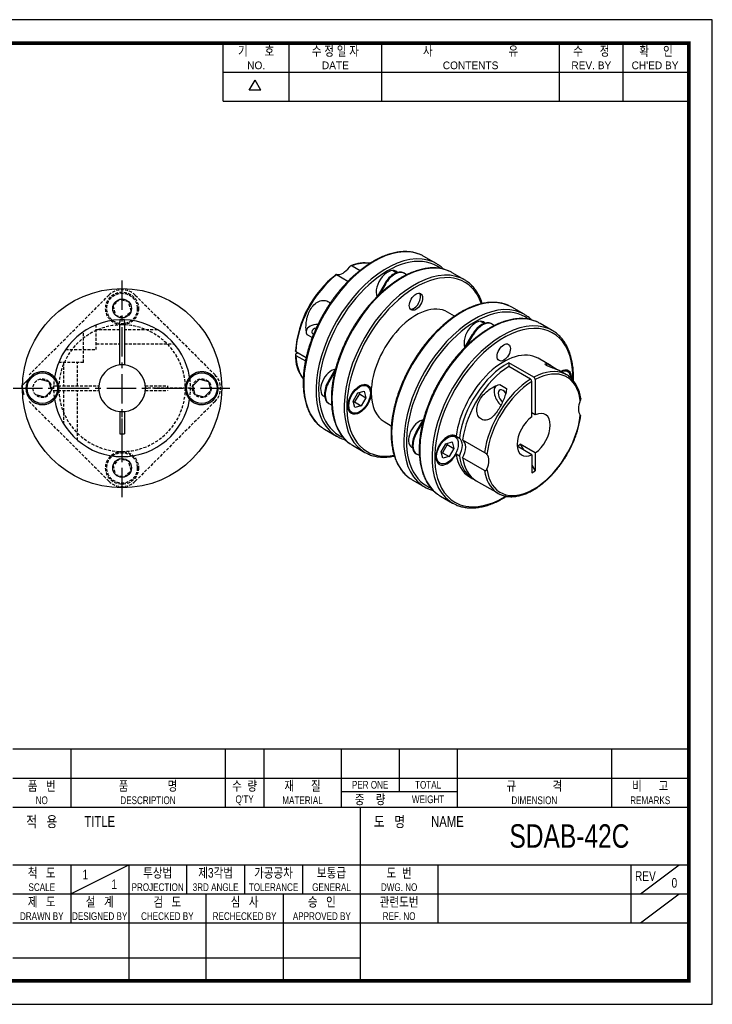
# Model space of a CAD drawing. Header units: millimetres. Extents: x 0 to 297, y 0 to 210.
# Tile 2 of 2: x 149 to 297, y 0 to 210. Entities that reach past the tile are written whole.
import ezdxf
from ezdxf.enums import TextEntityAlignment as Align

# ---------------------------------------------------------------- set-up
doc = ezdxf.new("R2010")
doc.units = ezdxf.units.MM
doc.header["$LTSCALE"] = 5
for name, pattern in [('CENTER', [2, 1.25, -0.25, 0.25, -0.25]), ('DASHED', [0.75, 0.5, -0.25]), ('HIDDEN2', [0.1875, 0.125, -0.0625])]:
    doc.linetypes.add(name, pattern=pattern)
doc.layers.get('0').update_dxf_attribs({"linetype": 'CONTINUOUS'})
for name, color, linetype in [('BM', 2, 'CONTINUOUS'), ('CT', 1, 'CENTER'), ('D', 7, 'CONTINUOUS'), ('HD', 4, 'DASHED')]:
    doc.layers.add(name, color=color, linetype=linetype)
doc.styles.get("Standard").update_dxf_attribs({"font": 'Gulim.ttf', "width": 0.8, "height": 3})

msp = doc.modelspace()

# ---------------------------------------------------------------- linework, layer by layer
for p, q in [((192.71392, 192.64074), (192.71392, 205)), ((206.72109, 192.64074), (206.72109, 205)), ((226.49591, 192.64074), (226.49591, 205)), ((264.39765, 192.64074), (264.39765, 205)), ((277.99284, 192.64074), (277.99284, 205)), ((192.71392, 198.82037), (291.58802, 198.82037)), ((198.25647, 194.97648), (199.49239, 197.11716)), ((200.72832, 194.97648), (199.49239, 197.11716)), ((200.72832, 194.97648), (198.25647, 194.97648)), ((192.71392, 192.64074), (291.58802, 192.64074)), ((292, 54.43705), (147.8086, 54.43705)), ((160.16787, 54.43705), (160.16787, 42.07779)), ((193.1259, 54.43705), (193.1259, 42.07779)), ((201.36541, 54.43705), (201.36541, 42.07779)), ((217.84443, 54.43705), (217.84443, 42.07779)), ((230.20369, 54.43705), (230.20369, 45.37359)), ((242.56295, 54.43705), (242.56295, 42.07779)), ((275.52098, 54.43705), (275.52098, 42.07779)), ((147.8086, 48.25742), (292, 48.25742)), ((217.84443, 45.37359), (242.56295, 45.37359)), ((147.8086, 42.07779), (292, 42.07779)), ((221.96418, 5), (221.96418, 42.07779)), ((147.8086, 29.71852), (292, 29.71852)), ((160.16787, 23.53889), (172.52713, 29.71852)), ((160.16787, 29.71852), (160.16787, 17.35926)), ((172.52713, 29.71852), (172.52713, 5)), ((184.88639, 29.71852), (184.88639, 23.53889)), ((197.24565, 29.71852), (197.24565, 23.53889)), ((209.60492, 29.71852), (209.60492, 23.53889)), ((238.4432, 29.71852), (238.4432, 17.35926)), ((279.64074, 29.71852), (279.64074, 17.35926)), ((281.70061, 23.53889), (289.94012, 29.71852)), ((147.8086, 23.53889), (221.96418, 23.53889)), ((189.00615, 23.53889), (189.00615, 5)), ((205.48516, 23.53889), (205.48516, 5)), ((221.96418, 23.53889), (292, 23.53889)), ((281.70061, 17.35926), (289.94012, 23.53889)), ((147.8086, 17.35926), (292, 17.35926)), ((147.8086, 9.87984), (221.96418, 9.87984))]:
    msp.add_line(p, q)
msp.add_lwpolyline([(297, 210), (0, 210), (0, 0), (297, 0)], close=True)
msp.add_lwpolyline([(292, 205, 0.8, 0.8, 0), (5, 205, 0.8, 0.8, 0), (5, 5, 0.8, 0.8, 0), (292, 5, 0.8, 0.8, 0)], format="xyseb", close=True)
at = {"layer": 'BM', "linetype": 'Continuous'}
for p, q in [((220.18383, 157.50203), (221.86331, 156.53238)), ((238.12516, 157.99465), (235.50886, 159.50517)), ((219.27557, 154.18374), (216.85597, 155.58069)), ((229.58558, 156.02081), (228.75848, 156.49834)), ((231.1265, 155.99718), (231.26793, 155.91553)), ((231.81365, 155.60046), (231.26793, 155.91553)), ((244.13557, 154.52454), (241.51927, 156.03506)), ((227.1265, 153.68778), (225.58326, 151.0148)), ((227.26793, 153.60613), (226.01285, 151.43228)), ((227.1265, 153.68778), (227.26793, 153.60613)), ((242.04376, 146.78332), (240.54341, 147.64954)), ((256.86349, 147.17607), (254.24719, 148.68659)), ((170.6161, 145.99469), (170.6161, 145.59445)), ((170.6161, 136.37819), (170.6161, 145.59445)), ((171.6161, 145.59445), (171.6161, 145.99469)), ((171.6161, 145.59445), (171.6161, 136.37819)), ((248.32391, 145.20223), (247.49681, 145.67976)), ((250.00626, 145.09695), (249.86483, 145.1786)), ((250.00626, 145.09695), (250.55198, 144.78188)), ((262.8739, 143.70596), (260.2576, 145.21648)), ((211.66487, 142.18221), (210.56123, 142.81939)), ((244.32159, 140.19622), (245.86483, 142.8692)), ((246.00626, 142.78755), (245.86483, 142.8692)), ((244.75118, 140.6137), (246.00626, 142.78755)), ((208.2022, 139.22768), (210.38285, 137.96868)), ((208.20237, 138.73788), (208.62646, 138.98273)), ((208.2022, 138.41119), (210.22755, 137.24185)), ((258.96641, 133.74667), (253.5924, 136.84935)), ((253.5924, 136.84935), (253.5924, 136.03286)), ((262.62639, 136.1701), (259.83174, 137.78359)), ((216.6503, 135.54246), (215.10569, 132.86712)), ((216.50284, 134.96046), (215.24711, 132.78547)), ((258.2593, 133.33842), (253.5924, 136.03286)), ((265.91286, 134.27266), (264.53084, 135.07056)), ((266.17755, 134.89442), (265.52804, 135.26942)), ((149.73972, 131.92089), (151.15393, 133.33511)), ((153.59846, 133.33511), (155.53031, 132.81747)), ((155.53031, 132.81747), (156.04795, 130.88562)), ((186.18425, 131.92089), (187.59846, 133.33511)), ((187.59846, 133.33511), (189.53031, 132.81747)), ((189.53031, 132.81747), (190.04795, 130.88562)), ((215.10569, 132.86712), (215.24711, 132.78547)), ((258.54215, 125.32328), (258.54215, 132.84832)), ((259.24925, 133.25657), (259.24925, 125.73153)), ((150.25736, 129.98904), (149.73972, 131.92089)), ((156.04795, 130.88562), (154.63374, 129.47141)), ((186.70189, 129.98904), (186.18425, 131.92089)), ((190.04795, 130.88562), (188.63374, 129.47141)), ((220.40657, 128.65195), (221.40657, 130.38401)), ((221.72441, 130.2005), (220.72441, 128.46845)), ((221.40657, 130.38401), (222.77259, 130.75003)), ((221.65724, 130.45117), (221.72441, 130.2005)), ((221.72441, 130.2005), (223.13862, 129.38401)), ((223.39759, 131.83256), (222.74808, 132.20756)), ((222.77259, 130.75003), (223.13862, 129.38401)), ((251.66141, 132.19402), (253.11923, 131.35235)), ((154.63374, 129.47141), (152.70189, 129.98904)), ((188.63374, 129.47141), (186.70189, 129.98904)), ((214.13719, 129.67351), (214.31477, 129.57098)), ((215.10569, 128.24832), (215.24711, 128.16667)), ((215.24711, 128.16667), (215.79361, 127.85114)), ((220.77259, 127.28593), (220.40657, 128.65195)), ((220.72441, 128.46845), (220.47374, 128.40128)), ((220.72441, 128.46845), (222.13862, 127.65195)), ((223.13862, 129.38401), (222.13862, 127.65195)), ((170.6161, 126.42832), (170.6161, 121.6987)), ((171.6161, 126.42832), (171.6161, 121.6987)), ((219.49808, 126.5784), (220.14759, 126.2034)), ((222.13862, 127.65195), (220.77259, 127.28593)), ((259.24925, 125.73153), (258.54215, 126.13978)), ((227.04341, 124.26686), (228.54309, 123.40102)), ((233.84402, 122.04854), (235.38863, 124.72388)), ((233.98544, 121.96689), (235.24117, 124.14188)), ((214.25886, 122.69909), (216.87516, 121.18857)), ((233.98544, 121.96689), (233.84402, 122.04854)), ((170.6161, 121.6987), (171.6161, 121.6987)), ((240.1449, 119.56543), (241.51092, 119.93145)), ((242.13592, 121.01398), (241.4864, 121.38898)), ((241.51092, 119.93145), (241.87695, 118.56543)), ((242.34295, 121.17846), (243.05006, 120.77022)), ((243.75717, 120.36197), (248.42407, 117.66753)), ((220.26927, 119.22898), (222.88557, 117.71846)), ((232.87552, 118.85493), (233.0531, 118.7524)), ((239.1449, 117.83337), (240.1449, 119.56543)), ((239.51092, 116.46735), (239.1449, 117.83337)), ((239.46274, 117.64987), (239.21207, 117.5827)), ((240.46274, 119.38192), (239.46274, 117.64987)), ((239.46274, 117.64987), (240.87695, 116.83337)), ((240.39557, 119.63259), (240.46274, 119.38192)), ((240.46274, 119.38192), (241.87695, 118.56543)), ((241.87695, 118.56543), (240.87695, 116.83337)), ((258.54215, 117.19924), (255.37789, 119.02613)), ((259.24925, 117.60749), (256.05032, 119.4544)), ((256.05032, 119.4544), (256.72668, 118.2474)), ((259.24925, 117.60749), (259.24925, 113.74577)), ((233.98544, 117.34809), (233.84402, 117.42974)), ((234.53194, 117.03256), (233.98544, 117.34809)), ((238.2364, 115.75982), (238.88592, 115.38482)), ((240.87695, 116.83337), (239.51092, 116.46735)), ((243.05006, 116.92753), (242.34295, 117.33578)), ((248.42407, 113.82485), (243.75717, 116.51929)), ((258.54215, 117.19924), (258.54215, 113.33752)), ((258.54215, 115.00763), (259.24925, 113.74577)), ((258.54215, 113.33752), (259.24925, 113.74577)), ((232.99719, 111.88051), (235.61349, 110.36999)), ((245.23174, 112.49565), (245.93885, 112.0874)), ((246.64595, 111.67915), (251.31286, 108.98471)), ((239.0076, 108.4104), (241.6239, 106.89988))]:
    msp.add_line(p, q, dxfattribs=at)
at = {"layer": 'BM', "linetype": 'HIDDEN2'}
for p, q in [((156.52466, 131.90326), (166.14116, 131.90326)), ((156.52466, 130.90326), (166.14116, 130.90326)), ((171.1161, 116.80326), (171.1161, 126.40326))]:
    msp.add_line(p, q, dxfattribs=at)
at = {"layer": 'BM', "linetype": 'Continuous'}
for centre, radius in [((171.1161, 131.40326), 21.25), ((171.1161, 148.40326), 2), ((171.1161, 148.40326), 2), ((154.1161, 131.40326), 3.25), ((188.1161, 131.40326), 3.25), ((171.1161, 114.40326), 2), ((171.1161, 114.40326), 2)]:
    msp.add_circle(centre, radius, dxfattribs=at)
for centre, radius, start, end in [((222.82355, 151.24304), 6.89299, 80.1826446, 114.7593894), ((231.17721, 137.54916), 23.164, 128.5548287, 175.4270878), ((171.1161, 131.40326), 14.6, 91.962568, 170.7249043), ((171.1161, 131.40326), 14.6, 88.037432, 91.962568), ((171.1161, 131.40326), 14.6, 9.2750957, 88.037432), ((215.64068, 138.21461), 7.56321, 177.3008164, 219.3696186), ((154.1161, 131.40326), 3.5, 42.2471049, 317.7528951), ((171.1161, 131.40326), 5, 95.7391705, 264.2608295), ((171.1161, 131.40326), 5, 84.2608295, 95.7391705), ((171.1161, 131.40326), 5, 275.7391705, 84.2608295), ((188.1161, 131.40326), 3.5, 222.2471049, 137.7528951), ((154.1161, 131.40326), 3.5, 33.1691705, 42.2471049), ((154.1161, 131.40326), 3.5, 326.8308295, 33.1691705), ((188.1161, 131.40326), 3.5, 146.8308295, 213.1691705), ((188.1161, 131.40326), 3.5, 137.7528951, 146.8308295), ((257.91769, 132.8146), 0.62536, 3.0908614, 56.8891817), ((258.6248, 133.22285), 0.62536, 3.0908617, 56.8891814), ((262.06053, 128.58723), 6.89427, 5.2577647, 51.6498574), ((154.1161, 131.40326), 3.5, 317.7528951, 326.8308295), ((171.1161, 131.40326), 14.6, 189.2750957, 350.7249043), ((188.1161, 131.40326), 3.5, 213.1691705, 222.2471049), ((171.1161, 131.40326), 5, 264.2608295, 275.7391705), ((247.41019, 115.73599), 2.18147, 45.2307219, 62.3047015)]:
    msp.add_arc(centre, radius, start, end, dxfattribs=at)
at = {"layer": 'BM', "linetype": 'HIDDEN2'}
for centre, radius, start, end in [((171.1161, 148.40326), 4, 45, 135), ((154.1161, 131.40326), 3.5, 45, 317.7528951), ((188.1161, 131.40326), 3.5, 45, 146.8308295), ((171.1161, 131.40326), 14.6, 170.7249043, 189.2750957), ((154.1161, 131.40326), 3.5, 42.2471049, 45), ((154.1161, 131.40326), 3.5, 33.1691705, 42.2471049), ((188.1161, 131.40326), 3.5, 214.1332181, 45), ((171.1161, 131.40326), 14.6, 350.7249043, 9.2750957), ((154.1161, 131.40326), 3.5, 323.2154639, 326.8308295), ((188.1161, 131.40326), 3.5, 213.1691705, 213.7373747)]:
    msp.add_arc(centre, radius, start, end, dxfattribs=at)
at = {"layer": 'BM', "linetype": 'Continuous'}
for centre, major_axis, ratio, start_param, end_param in [((224.88386, 141.10213), (-10.625, -18.40304), 0.577350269, 3.198439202, 6.223047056), ((227.50016, 139.59161), (10.625, 18.40304), 0.577350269, 0.060169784, 3.085579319), ((227.783, 139.42831), (-10.425, -18.05663), 0.577350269, 3.062064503, 6.283185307), ((224.88386, 141.10213), (-10.625, -18.40304), 0.577350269, 3.141592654, 3.198439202), ((230.89427, 137.63202), (-10.625, -18.40304), 0.577350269, 3.198342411, 6.22327883), ((233.51057, 136.1215), (10.625, 18.40304), 0.577350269, 0.059998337, 3.084197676), ((218.5199, 144.77636), (-7.3, -12.64397), 0.577350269, 3.370095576, 3.765109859), ((227.50016, 139.59161), (10.625, 18.40304), 0.577350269, 0, 0.060169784), ((227.50016, 139.59161), (10.625, 18.40304), 0.577350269, 6.225790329, 6.283185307), ((218.5199, 144.77636), (7.3, 12.64397), 0.577350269, 0.947279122, 2.321941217), ((218.23706, 158.8201), (-1.75, -3.03109), 0.577350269, 0.206486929, 1.364309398), ((233.79341, 135.9582), (-10.425, -18.05663), 0.577350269, 2.679026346, 6.283185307), ((227.783, 153.30875), (-1.75, -3.03109), 0.577350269, 2.956044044, 5.880216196), ((229.1265, 152.53308), (2, 3.4641), 0.577350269, 0, 1.570796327), ((229.26793, 152.45143), (2, 3.4641), 0.577350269, 0, 1.570796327), ((230.89427, 137.63202), (-10.625, -18.40304), 0.577350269, 3.141592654, 3.198342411), ((233.51057, 136.1215), (10.625, 18.40304), 0.577350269, 0, 0.059998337), ((233.51057, 136.1215), (10.625, 18.40304), 0.577350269, 6.227171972, 6.283185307), ((243.62219, 130.28355), (-10.625, -18.40304), 0.577350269, 3.198439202, 6.223047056), ((233.36915, 150.08359), (-1, -1.73205), 0.577350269, 0.213756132, 2.927836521), ((233.79341, 135.9582), (-6.75, -11.69134), 0.577350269, 3.141592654, 5.497787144), ((246.23849, 128.77303), (10.625, 18.40304), 0.577350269, 0.060169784, 3.085579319), ((246.52133, 128.60973), (-10.425, -18.05663), 0.577350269, 3.062064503, 6.283185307), ((249.6326, 126.81344), (-10.625, -18.40304), 0.577350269, 3.198342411, 6.22327883), ((243.62219, 130.28355), (-10.625, -18.40304), 0.577350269, 3.141592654, 3.198439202), ((246.23849, 128.77303), (10.625, 18.40304), 0.577350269, 0, 0.060169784), ((246.23849, 128.77303), (10.625, 18.40304), 0.577350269, 6.225790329, 6.283185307), ((213.0929, 143.43938), (-2.75, 0), 0.577350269, -1.496730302, -0.154743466), ((252.2489, 125.30292), (10.625, 18.40304), 0.577350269, 0.059998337, 3.084197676), ((252.53174, 125.13962), (-10.425, -18.05663), 0.577350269, 2.327510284, 6.283185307), ((246.52133, 142.49017), (-1.75, -3.03109), 0.577350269, 2.956044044, 5.880216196), ((247.86483, 141.7145), (-2, -3.4641), 0.577350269, 3.141592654, 4.71238898), ((248.00626, 141.63285), (-2, -3.4641), 0.577350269, 3.141592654, 4.71238898), ((249.6326, 126.81344), (-10.625, -18.40304), 0.577350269, 3.141592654, 3.198342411), ((213.0929, 143.43938), (-1.5, 0), 0.577350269, 5.100946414, 6.283185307), ((213.0929, 143.43938), (-1.5, 0), 0.577350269, 0, 0.689353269), ((252.2489, 125.30292), (10.625, 18.40304), 0.577350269, 0, 0.059998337), ((252.2489, 125.30292), (10.625, 18.40304), 0.577350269, 6.227171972, 6.283185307), ((252.53174, 125.13962), (-7.3, -12.64397), 0.577350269, 3.141592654, 5.335906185), ((218.5199, 144.77636), (7.3, 12.64397), 0.577350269, 2.390447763, 2.911997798), ((253.23885, 124.73137), (7.3, 12.64397), 0.577350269, 0.75114489, 2.194313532), ((215.76219, 132.48809), (1.625, 2.81458), 0.577350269, 0.415883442, 3.141592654), ((253.94595, 124.32312), (7.3, 12.64397), 0.577350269, 0.819651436, 2.194313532), ((258.61286, 121.62869), (-7.3, -12.64397), 0.577350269, 3.201412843, 3.892737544), ((258.8957, 121.46539), (-7.1, -12.29756), 0.577350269, 2.491458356, 3.891772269), ((264.55255, 132.07984), (1.75, 3.03109), 0.577350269, 5.461848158, 7.025493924), ((264.55255, 132.07984), (1.625, 2.81458), 0.577350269, 0, 0.654100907), ((258.61286, 121.62869), (-7.3, -12.64397), 0.577350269, 3.084427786, 3.201412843), ((264.55255, 132.07984), (1.625, 2.81458), 0.577350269, 5.569842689, 6.283185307), ((217.10569, 131.71242), (2, 3.4641), 0.577350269, 1.570796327, 3.141592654), ((217.24711, 131.63077), (2, 3.4641), 0.577350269, 1.570796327, 3.141592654), ((258.61286, 121.62869), (-7.3, -12.64397), 0.577350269, 3.96124409, 5.335906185), ((258.8957, 121.46539), (7.1, 12.29756), 0.577350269, 0.820616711, 2.220930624), ((233.79341, 135.9582), (6.75, 11.69134), 0.577350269, 2.35619449, 3.141592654), ((252.39032, 129.69154), (1.375, -2.38157), 0.577350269, 3.296034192, 5.257184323), ((252.39032, 129.69154), (0.75, -1.29904), 0.577350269, 1.776133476, 5.404844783), ((270.91652, 128.40561), (-1.75, -3.03109), 0.577350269, 4.918875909, 6.076698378), ((258.8957, 121.46539), (-2.5, -4.33013), 0.577350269, 0.885565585, 3.826823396), ((234.50052, 121.66951), (1.625, 2.81458), 0.577350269, 0.415883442, 3.141592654), ((258.8957, 121.46539), (7.1, 12.29756), 0.577350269, 2.491458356, 5.362523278), ((258.8957, 121.46539), (2.5, 4.33013), 0.577350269, 0.885565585, 3.826823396), ((224.88386, 141.10213), (-10.625, -18.40304), 0.577350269, 6.223047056, 6.283185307), ((235.84402, 120.89384), (-2, -3.4641), 0.577350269, 4.71238898, 6.283185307), ((235.98544, 120.81219), (-2, -3.4641), 0.577350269, 4.71238898, 6.283185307), ((227.50016, 139.59161), (10.625, 18.40304), 0.577350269, 3.085579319, 3.201590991), ((227.783, 139.42831), (-10.425, -18.05663), 0.577350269, 0, 0.079146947), ((240.51092, 118.1994), (-1.75, -3.03109), 0.577350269, 3.09354557, 7.902028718), ((241.21803, 117.79115), (1.75, 3.03109), 0.577350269, 4.760436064, 6.235138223), ((241.92514, 117.3829), (1.75, 3.03109), 0.577350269, 4.760436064, 6.235138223), ((230.89427, 137.63202), (-10.625, -18.40304), 0.577350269, 6.22327883, 6.283185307), ((233.51057, 136.1215), (10.625, 18.40304), 0.577350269, 3.084197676, 3.201762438), ((233.79341, 135.9582), (-10.425, -18.05663), 0.577350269, 0, 0.462815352), ((252.33191, 125.25499), (-3.34051, 6.05827), 0.59003206, 3.061330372, 3.253374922), ((252.53174, 125.13962), (7.3, 12.64397), 0.577350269, 2.518075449, 3.141592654), ((253.23885, 124.73137), (7.3, 12.64397), 0.577350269, 2.518075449, 3.190043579), ((253.94595, 124.32312), (7.3, 12.64397), 0.577350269, 2.518075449, 3.141592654), ((246.87488, 114.52517), (1.75, 3.03109), 0.577350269, 4.918875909, 6.076698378), ((258.61286, 121.62869), (7.3, 12.64397), 0.577350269, 2.518075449, 3.084693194), ((243.62219, 130.28355), (-10.625, -18.40304), 0.577350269, 6.223047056, 6.283185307), ((246.23849, 128.77303), (10.625, 18.40304), 0.577350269, 3.085579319, 3.201590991), ((246.52133, 128.60973), (-10.425, -18.05663), 0.577350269, 0, 0.079146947), ((258.61286, 121.62869), (7.3, 12.64397), 0.577350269, 3.084693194, 3.202023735), ((249.6326, 126.81344), (-10.625, -18.40304), 0.577350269, 6.22327883, 6.283185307), ((252.2489, 125.30292), (10.625, 18.40304), 0.577350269, 3.084197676, 3.201762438), ((252.53174, 125.13962), (-10.425, -18.05663), 0.577350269, 0, 0.814038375)]:
    msp.add_ellipse(centre, major_axis=major_axis, ratio=ratio, start_param=start_param, end_param=end_param, dxfattribs=at)
for centre, major_axis in [((233.79341, 149.83864), (1, 1.73205)), ((252.53174, 139.02006), (-1, -1.73205)), ((252.53174, 139.02006), (-1, -1.73205)), ((221.77259, 129.01798), (1.75, 3.03109)), ((221.77259, 129.01798), (1.625, 2.81458)), ((240.51092, 118.1994), (1.625, 2.81458))]:
    msp.add_ellipse(centre, major_axis=major_axis, ratio=0.577350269, dxfattribs=at)
for points, knots in [([(234.86357, 159.83365), (234.73816, 159.88981), (234.49684, 159.99679), (234.06721, 160.14861), (233.60503, 160.28205), (233.12659, 160.38842), (232.63713, 160.46672), (232.13607, 160.517), (231.62441, 160.53908), (231.10282, 160.53289), (230.57207, 160.49838), (230.03296, 160.43556), (229.48632, 160.3445), (228.93299, 160.22531), (228.37382, 160.07817), (227.80968, 159.90331), (227.24142, 159.70101), (226.66991, 159.4716), (226.096, 159.21543), (225.52054, 158.93293), (224.94437, 158.62454), (224.36835, 158.29075), (223.79329, 157.93208), (223.22001, 157.54908), (222.64934, 157.14234), (222.08208, 156.71246), (221.51902, 156.26008), (220.96096, 155.78589), (220.40869, 155.29057), (219.86297, 154.77486), (219.32457, 154.2395), (218.79425, 153.68528), (218.27277, 153.11299), (217.76084, 152.52347), (217.25919, 151.91756), (216.76853, 151.29615), (216.28955, 150.66012), (215.82294, 150.01038), (215.36934, 149.34787), (214.92942, 148.67355), (214.50378, 147.98836), (214.09304, 147.2933), (213.69779, 146.58936), (213.31858, 145.87755), (212.95598, 145.15888), (212.61048, 144.43437), (212.2826, 143.70507), (211.97281, 142.97201), (211.68155, 142.23624), (211.40926, 141.49879), (211.15633, 140.76073), (210.92313, 140.02309), (210.71001, 139.28692), (210.51729, 138.55328), (210.34526, 137.8232), (210.1942, 137.09771), (210.06433, 136.37785), (209.95587, 135.66463), (209.86901, 134.95907), (209.80389, 134.26218), (209.76065, 133.57495), (209.73939, 132.89835), (209.74017, 132.23337), (209.76305, 131.58097), (209.80802, 130.94208), (209.87507, 130.31767), (209.96414, 129.70865), (210.07516, 129.11595), (210.20798, 128.54047), (210.36244, 127.98309), (210.53835, 127.44469), (210.73543, 126.92611), (210.95341, 126.42817), (211.19191, 125.95168), (211.45057, 125.49739), (211.7289, 125.06603), (212.02649, 124.65819), (212.34259, 124.27479), (212.6775, 123.91519), (213.02747, 123.58432), (213.34919, 123.31225), (213.53798, 123.17664), (213.61829, 123.1193)], [0, 0, 0, 0, 0.009755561, 0.022161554, 0.034579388, 0.047013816, 0.059468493, 0.07194583, 0.084446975, 0.096971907, 0.109519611, 0.12208831, 0.134675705, 0.147279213, 0.159896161, 0.172523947, 0.18516015, 0.197802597, 0.2104494, 0.223098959, 0.235749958, 0.2484012, 0.261051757, 0.273701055, 0.28634868, 0.298994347, 0.31163788, 0.32427919, 0.336918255, 0.349555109, 0.362189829, 0.374822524, 0.387453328, 0.400082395, 0.412709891, 0.425335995, 0.437960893, 0.450584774, 0.463207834, 0.475830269, 0.48845228, 0.501074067, 0.51369583, 0.526317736, 0.538939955, 0.551562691, 0.564186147, 0.576810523, 0.589436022, 0.602062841, 0.614691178, 0.627321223, 0.63995316, 0.652587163, 0.665223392, 0.67786199, 0.690503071, 0.703146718, 0.715792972, 0.728441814, 0.741093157, 0.753746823, 0.766402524, 0.779059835, 0.791718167, 0.804376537, 0.817033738, 0.829688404, 0.842338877, 0.854983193, 0.86761909, 0.880244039, 0.892855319, 0.905450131, 0.918025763, 0.930579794, 0.943110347, 0.955616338, 0.968097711, 0.980555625, 0.992992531, 1, 1, 1, 1]), ([(220.18383, 157.50203), (220.13852, 157.52819), (220.08401, 157.53642), (219.97227, 157.52134), (219.91506, 157.49827), (219.80931, 157.43523), (219.7598, 157.39515), (219.66933, 157.30719), (219.62859, 157.25971), (219.5911, 157.20976)], [0, 0, 0, 0, 0.25, 0.25, 0.5, 0.5, 0.75, 0.75, 1, 1, 1, 1]), ([(239.69472, 156.78312), (239.58353, 156.89485), (239.35324, 157.11236), (239.0257, 157.38878), (238.82825, 157.53043), (238.73743, 157.59515)], [0.96750741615, 0.96750741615, 0.96750741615, 0.96750741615, 0.97964029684, 0.9920788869, 1, 1, 1, 1]), ([(216.88302, 155.64626), (216.80802, 155.65956), (216.75295, 155.66969), (216.73375, 155.66153), (216.73867, 155.65449), (216.77709, 155.62722), (216.81066, 155.60685), (216.85597, 155.58069)], [0, 0, 0, 0, 0.5, 0.5, 0.75, 0.75, 1, 1, 1, 1]), ([(240.8748, 156.36243), (240.82695, 156.38528), (240.65144, 156.46878), (240.2976, 156.60317), (239.84304, 156.75046), (239.37032, 156.8702), (238.88669, 156.96209), (238.39103, 157.026), (237.88446, 157.06178), (237.36759, 157.06932), (236.84119, 157.04856), (236.30604, 156.99948), (235.76295, 156.92211), (235.21276, 156.81655), (234.65632, 156.68296), (234.09448, 156.52152), (233.52811, 156.3325), (232.95807, 156.1162), (232.38522, 155.87297), (231.8104, 155.6032), (231.23448, 155.30732), (230.65828, 154.9858), (230.08264, 154.63913), (229.5084, 154.26787), (228.93637, 153.87258), (228.36735, 153.45385), (227.80215, 153.01231), (227.24157, 152.54863), (226.68639, 152.06347), (226.13739, 151.55757), (225.59534, 151.03165), (225.06101, 150.48648), (224.53514, 149.92286), (224.01848, 149.3416), (223.51176, 148.74354), (223.01567, 148.12954), (222.53096, 147.50051), (222.0582, 146.85722), (221.59842, 146.20114), (221.15098, 145.53112), (220.72132, 144.85597), (220.37169, 144.27877), (220.1888, 143.96446), (220.12286, 143.8509)], [0, 0, 0, 0, 0.007530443, 0.032306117, 0.05710019, 0.08192305, 0.106783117, 0.131686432, 0.156636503, 0.181634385, 0.206678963, 0.231767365, 0.256895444, 0.282058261, 0.307250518, 0.332466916, 0.35770242, 0.382952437, 0.408212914, 0.433480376, 0.458751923, 0.484025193, 0.509297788, 0.534568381, 0.559835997, 0.585099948, 0.610359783, 0.635615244, 0.660866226, 0.686112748, 0.711354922, 0.736592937, 0.761827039, 0.787057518, 0.812284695, 0.837508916, 0.862730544, 0.887949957, 0.913167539, 0.938383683, 0.963598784, 0.988813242, 1, 1, 1, 1]), ([(247.9576, 149.4644), (247.95363, 149.4767), (247.89139, 149.66868), (247.76305, 150.03318), (247.55579, 150.54184), (247.3278, 151.02946), (247.07946, 151.49527), (246.81119, 151.93852), (246.52347, 152.35851), (246.21674, 152.7547), (245.89178, 153.12607), (245.54822, 153.47383), (245.19015, 153.79098), (244.90894, 154.01773), (244.7615, 154.11778), (244.73413, 154.13632)], [0.7182278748, 0.7182278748, 0.7182278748, 0.7182278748, 0.7199523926, 0.7451725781, 0.7703683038, 0.7955340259, 0.8206641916, 0.8457536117, 0.8707979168, 0.8957940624, 0.9207408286, 0.945639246, 0.9704928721, 0.9953078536, 1, 1, 1, 1]), ([(210.56123, 142.81939), (210.43569, 143.23223), (210.37777, 143.65938), (210.33019, 144.52556), (210.34479, 144.95723), (210.4871, 146.23506), (210.71684, 147.08661), (211.49663, 148.61899), (212.07264, 149.32462), (213.15862, 149.96175), (213.5585, 150.10248), (214.3459, 150.17217), (214.72783, 150.09838), (215.21412, 149.81906), (215.36771, 149.68116), (215.49051, 149.51664)], [0, 0, 0, 0, 0.0625, 0.0625, 0.125, 0.125, 0.25, 0.25, 0.375, 0.375, 0.4375, 0.4375, 0.5, 0.5, 0.5366165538, 0.5366165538, 0.5366165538, 0.5366165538]), ([(253.6019, 149.01507), (253.47649, 149.07123), (253.23517, 149.17821), (252.80554, 149.33003), (252.34336, 149.46347), (251.86492, 149.56984), (251.37546, 149.64814), (250.8744, 149.69842), (250.36274, 149.7205), (249.84115, 149.71431), (249.3104, 149.6798), (248.77129, 149.61698), (248.22465, 149.52592), (247.67132, 149.40673), (247.11215, 149.25959), (246.54801, 149.08473), (245.97975, 148.88243), (245.40824, 148.65302), (244.83433, 148.39685), (244.25887, 148.11435), (243.6827, 147.80596), (243.10668, 147.47217), (242.53161, 147.1135), (241.95834, 146.7305), (241.38767, 146.32376), (240.82041, 145.89388), (240.25735, 145.4415), (239.69929, 144.96731), (239.14701, 144.47199), (238.6013, 143.95628), (238.0629, 143.42092), (237.53258, 142.8667), (237.01109, 142.29441), (236.49917, 141.70489), (235.99752, 141.09898), (235.50686, 140.47757), (235.02788, 139.84154), (234.56127, 139.1918), (234.10767, 138.52929), (233.66775, 137.85497), (233.24211, 137.16978), (232.83137, 136.47472), (232.43612, 135.77078), (232.05691, 135.05897), (231.6943, 134.3403), (231.34881, 133.61579), (231.02093, 132.88649), (230.71114, 132.15343), (230.41988, 131.41766), (230.14759, 130.68021), (229.89466, 129.94215), (229.66146, 129.20451), (229.44834, 128.46834), (229.25562, 127.7347), (229.08359, 127.00462), (228.93253, 126.27913), (228.80266, 125.55927), (228.6942, 124.84605), (228.60734, 124.14049), (228.54222, 123.4436), (228.49898, 122.75637), (228.47772, 122.07977), (228.4785, 121.41479), (228.50138, 120.76239), (228.54635, 120.1235), (228.6134, 119.49909), (228.70247, 118.89007), (228.81349, 118.29737), (228.94631, 117.72189), (229.10077, 117.16451), (229.27668, 116.62611), (229.47376, 116.10753), (229.69174, 115.60959), (229.93024, 115.1331), (230.1889, 114.67881), (230.46723, 114.24745), (230.76482, 113.83961), (231.08092, 113.45621), (231.41583, 113.09661), (231.7658, 112.76574), (232.08752, 112.49367), (232.27631, 112.35806), (232.35662, 112.30072)], [0, 0, 0, 0, 0.009755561, 0.022161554, 0.034579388, 0.047013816, 0.059468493, 0.07194583, 0.084446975, 0.096971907, 0.109519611, 0.12208831, 0.134675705, 0.147279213, 0.159896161, 0.172523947, 0.18516015, 0.197802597, 0.2104494, 0.223098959, 0.235749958, 0.2484012, 0.261051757, 0.273701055, 0.28634868, 0.298994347, 0.31163788, 0.32427919, 0.336918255, 0.349555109, 0.362189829, 0.374822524, 0.387453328, 0.400082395, 0.412709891, 0.425335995, 0.437960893, 0.450584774, 0.463207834, 0.475830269, 0.48845228, 0.501074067, 0.51369583, 0.526317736, 0.538939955, 0.551562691, 0.564186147, 0.576810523, 0.589436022, 0.602062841, 0.614691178, 0.627321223, 0.63995316, 0.652587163, 0.665223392, 0.67786199, 0.690503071, 0.703146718, 0.715792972, 0.728441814, 0.741093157, 0.753746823, 0.766402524, 0.779059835, 0.791718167, 0.804376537, 0.817033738, 0.829688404, 0.842338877, 0.854983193, 0.86761909, 0.880244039, 0.892855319, 0.905450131, 0.918025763, 0.930579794, 0.943110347, 0.955616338, 0.968097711, 0.980555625, 0.992992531, 1, 1, 1, 1]), ([(259.61313, 145.54385), (259.56528, 145.5667), (259.38977, 145.6502), (259.03593, 145.78459), (258.58137, 145.93188), (258.10865, 146.05162), (257.62502, 146.14351), (257.12936, 146.20742), (256.62279, 146.2432), (256.10592, 146.25074), (255.57952, 146.22998), (255.04437, 146.1809), (254.50128, 146.10353), (253.95109, 145.99798), (253.39464, 145.86438), (252.83281, 145.70294), (252.26644, 145.51392), (251.6964, 145.29763), (251.12355, 145.05439), (250.54873, 144.78462), (249.97281, 144.48874), (249.39661, 144.16722), (248.82097, 143.82055), (248.24673, 143.44929), (247.6747, 143.054), (247.10568, 142.63527), (246.54048, 142.19373), (245.9799, 141.73005), (245.42472, 141.24489), (244.87572, 140.73899), (244.33367, 140.21307), (243.79934, 139.6679), (243.27347, 139.10428), (242.75681, 138.52302), (242.25009, 137.92496), (241.754, 137.31096), (241.26929, 136.68193), (240.79653, 136.03864), (240.33675, 135.38256), (239.88931, 134.71255), (239.45965, 134.03739), (239.11002, 133.46019), (238.92713, 133.14588), (238.86119, 133.03232)], [0, 0, 0, 0, 0.007530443, 0.032306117, 0.05710019, 0.08192305, 0.106783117, 0.131686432, 0.156636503, 0.181634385, 0.206678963, 0.231767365, 0.256895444, 0.282058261, 0.307250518, 0.332466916, 0.35770242, 0.382952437, 0.408212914, 0.433480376, 0.458751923, 0.484025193, 0.509297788, 0.534568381, 0.559835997, 0.585099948, 0.610359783, 0.635615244, 0.660866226, 0.686112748, 0.711354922, 0.736592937, 0.761827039, 0.787057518, 0.812284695, 0.837508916, 0.862730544, 0.887949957, 0.913167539, 0.938383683, 0.963598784, 0.988813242, 1, 1, 1, 1]), ([(258.43305, 145.96454), (258.32186, 146.07627), (258.09157, 146.29378), (257.76403, 146.5702), (257.56658, 146.71185), (257.47576, 146.77657)], [0.96750741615, 0.96750741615, 0.96750741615, 0.96750741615, 0.97964029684, 0.9920788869, 1, 1, 1, 1]), ([(220.12286, 143.8509), (220.04524, 143.71554), (219.85459, 143.38227), (219.52007, 142.77088), (219.15143, 142.06042), (218.79637, 141.3375), (218.45955, 140.61089), (218.14035, 139.87954), (217.83951, 139.14505), (217.5574, 138.40833), (217.29446, 137.67046), (217.05106, 136.93247), (216.82756, 136.19541), (216.62431, 135.46034), (216.4416, 134.7283), (216.27971, 134.00031), (216.13891, 133.27743), (216.01941, 132.56066), (215.92141, 131.85104), (215.84508, 131.14957), (215.79057, 130.45724), (215.75799, 129.77505), (215.74742, 129.10397), (215.75892, 128.44497), (215.79252, 127.79901), (215.84822, 127.16703), (215.92597, 126.54998), (216.0257, 125.94877), (216.14732, 125.36431), (216.29067, 124.79751), (216.45557, 124.24923), (216.64179, 123.72034), (216.84905, 123.21168), (217.07704, 122.72406), (217.32538, 122.25825), (217.59364, 121.81499), (217.88136, 121.39501), (218.1881, 120.9988), (218.51305, 120.62749), (218.85663, 120.27957), (219.21466, 119.96299), (219.4826, 119.74554), (219.61747, 119.65361), (219.62974, 119.64525)], [0, 0, 0, 0, 0.01332019, 0.038586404, 0.063854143, 0.089122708, 0.114392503, 0.139663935, 0.164937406, 0.190213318, 0.215492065, 0.240774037, 0.266059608, 0.29134914, 0.316642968, 0.341941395, 0.367244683, 0.392553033, 0.417866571, 0.443185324, 0.468509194, 0.493837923, 0.519171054, 0.544507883, 0.569847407, 0.595188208, 0.62052786, 0.645863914, 0.671193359, 0.696512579, 0.721817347, 0.747102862, 0.772363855, 0.797594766, 0.822790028, 0.847944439, 0.873053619, 0.898114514, 0.923125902, 0.948088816, 0.973006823, 0.997886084, 1, 1, 1, 1]), ([(267.37662, 133.01894), (267.3784, 133.06536), (267.38798, 133.33766), (267.39575, 133.83097), (267.38424, 134.48997), (267.35065, 135.13593), (267.29495, 135.76791), (267.2172, 136.38496), (267.11747, 136.98617), (266.99585, 137.57063), (266.8525, 138.13743), (266.6876, 138.68571), (266.50138, 139.2146), (266.29412, 139.72326), (266.06613, 140.21088), (265.81779, 140.67669), (265.54952, 141.11994), (265.2618, 141.53993), (264.95507, 141.93613), (264.63011, 142.30749), (264.28655, 142.65525), (263.92848, 142.9724), (263.64727, 143.19915), (263.49983, 143.2992), (263.47246, 143.31774)], [0.4873788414, 0.4873788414, 0.4873788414, 0.4873788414, 0.492561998, 0.5178296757, 0.543101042, 0.5683750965, 0.5936504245, 0.6189246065, 0.6441952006, 0.669459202, 0.6947130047, 0.7199523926, 0.7451725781, 0.7703683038, 0.7955340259, 0.8206641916, 0.8457536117, 0.8707979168, 0.8957940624, 0.9207408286, 0.945639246, 0.9704928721, 0.9953078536, 1, 1, 1, 1]), ([(208.20237, 138.73788), (208.1286, 138.69529), (208.08518, 138.6356), (208.085, 138.51368), (208.12747, 138.45433), (208.2022, 138.41119)], [0, 0, 0, 0, 0.5, 0.5, 1, 1, 1, 1]), ([(208.2022, 139.22768), (208.12741, 139.27086), (208.08501, 139.33083), (208.08509, 139.39269), (208.08512, 139.39425), (208.08518, 139.39581)], [0, 0, 0, 0, 0.5, 0.5, 0.5129469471, 0.5129469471, 0.5129469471, 0.5129469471]), ([(261.64298, 136.25831), (261.46114, 136.3633), (261.37415, 136.45038), (261.3209, 136.56788), (261.34641, 136.6029), (261.49358, 136.65385), (261.68707, 136.61827), (262.195, 136.41428), (262.51589, 136.24129), (263.25869, 135.78905), (263.70083, 135.50234), (264.04889, 135.29662)], [0, 0, 0, 0, 0.0625, 0.0625, 0.125, 0.125, 0.25, 0.25, 0.375, 0.375, 0.4904354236, 0.4904354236, 0.4904354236, 0.4904354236]), ([(264.53599, 135.06728), (264.44437, 135.11981), (264.27325, 135.20332), (263.77028, 135.41578), (263.40081, 135.55287), (262.76678, 135.78254), (262.53905, 135.86433), (262.07236, 136.04719), (261.82482, 136.15333), (261.64298, 136.25831)], [0.6560738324, 0.6560738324, 0.6560738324, 0.6560738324, 0.75, 0.75, 0.875, 0.875, 0.9375, 0.9375, 1, 1, 1, 1]), ([(238.86119, 133.03232), (238.78357, 132.89696), (238.59292, 132.56369), (238.2584, 131.9523), (237.88976, 131.24184), (237.5347, 130.51892), (237.19788, 129.79231), (236.87868, 129.06096), (236.57784, 128.32648), (236.29573, 127.58975), (236.03279, 126.85188), (235.78939, 126.11389), (235.56589, 125.37683), (235.36264, 124.64176), (235.17993, 123.90972), (235.01804, 123.18173), (234.87724, 122.45885), (234.75774, 121.74208), (234.65974, 121.03246), (234.58341, 120.33099), (234.5289, 119.63866), (234.49632, 118.95647), (234.48575, 118.28539), (234.49725, 117.62639), (234.53085, 116.98043), (234.58655, 116.34845), (234.6643, 115.7314), (234.76403, 115.13019), (234.88565, 114.54573), (235.029, 113.97893), (235.1939, 113.43065), (235.38012, 112.90176), (235.58738, 112.3931), (235.81537, 111.90548), (236.0637, 111.43967), (236.33197, 110.99642), (236.61969, 110.57643), (236.92643, 110.18023), (237.25138, 109.80891), (237.59496, 109.46099), (237.95299, 109.14441), (238.22093, 108.92696), (238.3558, 108.83503), (238.36807, 108.82667)], [0, 0, 0, 0, 0.01332019, 0.038586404, 0.063854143, 0.089122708, 0.114392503, 0.139663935, 0.164937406, 0.190213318, 0.215492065, 0.240774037, 0.266059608, 0.29134914, 0.316642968, 0.341941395, 0.367244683, 0.392553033, 0.417866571, 0.443185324, 0.468509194, 0.493837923, 0.519171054, 0.544507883, 0.569847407, 0.595188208, 0.62052786, 0.645863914, 0.671193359, 0.696512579, 0.721817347, 0.747102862, 0.772363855, 0.797594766, 0.822790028, 0.847944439, 0.873053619, 0.898114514, 0.923125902, 0.948088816, 0.973006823, 0.997886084, 1, 1, 1, 1]), ([(253.11923, 131.35235), (253.12044, 131.01129), (253.04654, 130.66024), (252.8486, 129.93582), (252.72129, 129.56922), (252.28477, 128.46126), (251.91462, 127.69077), (251.01194, 126.22934), (250.45921, 125.51027), (249.48214, 124.81026), (249.12891, 124.6426), (248.41585, 124.52999), (248.05921, 124.58917), (247.44622, 124.94126), (247.19061, 125.2329), (246.85358, 125.95223), (246.77503, 126.36807), (246.78256, 127.6329), (247.1057, 128.48227), (248.0419, 129.92352), (248.66429, 130.54871), (249.70085, 131.31199), (250.06996, 131.54192), (250.84213, 131.9328), (251.2405, 132.09618), (251.66141, 132.19402)], [0, 0, 0, 0, 0.0625, 0.0625, 0.125, 0.125, 0.25, 0.25, 0.375, 0.375, 0.4375, 0.4375, 0.5, 0.5, 0.5625, 0.5625, 0.625, 0.625, 0.75, 0.75, 0.875, 0.875, 0.9375, 0.9375, 1, 1, 1, 1]), ([(268.9268, 129.21984), (268.93071, 129.19265), (268.93231, 129.16454), (268.93105, 129.07478), (268.92109, 129.01186), (268.89015, 128.88953), (268.86941, 128.83051), (268.8449, 128.77307)], [0.3854283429, 0.3854283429, 0.3854283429, 0.3854283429, 0.5, 0.5, 0.75, 0.75, 1, 1, 1, 1]), ([(251.79362, 108.74398), (251.86539, 108.71112), (252.03932, 108.63214), (252.36889, 108.51862), (252.75701, 108.41269), (253.16114, 108.33445), (253.57583, 108.28427), (254.00158, 108.26227), (254.43719, 108.26862), (254.88183, 108.30338), (255.33451, 108.36655), (255.79422, 108.45804), (256.2599, 108.57767), (256.73049, 108.72518), (257.20491, 108.90021), (257.6821, 109.10235), (258.16101, 109.33111), (258.64058, 109.58594), (259.11981, 109.86623), (259.59766, 110.17132), (260.07315, 110.50052), (260.54532, 110.85309), (261.01318, 111.22823), (261.47581, 111.62514), (261.93225, 112.04296), (262.3816, 112.48079), (262.82294, 112.9377), (263.25538, 113.41271), (263.67805, 113.90484), (264.09009, 114.41304), (264.49065, 114.93625), (264.87893, 115.47338), (265.25412, 116.02332), (265.61547, 116.58491), (265.96222, 117.157), (266.29366, 117.7384), (266.60911, 118.32789), (266.9079, 118.92427), (267.18942, 119.5263), (267.45306, 120.13273), (267.69829, 120.74232), (267.92456, 121.35383), (268.13141, 121.96596), (268.31839, 122.57756), (268.48501, 123.18701), (268.63122, 123.79448), (268.75544, 124.39336), (268.85904, 124.98524), (268.90547, 125.33376), (268.93128, 125.53098)], [0, 0, 0, 0, 0.011379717, 0.03242034, 0.053492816, 0.074613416, 0.095794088, 0.117041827, 0.138358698, 0.159742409, 0.181187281, 0.202685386, 0.224227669, 0.245804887, 0.267408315, 0.28903018, 0.310663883, 0.332304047, 0.353946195, 0.375586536, 0.397223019, 0.41885427, 0.44047945, 0.462098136, 0.483710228, 0.505315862, 0.526915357, 0.54850916, 0.570097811, 0.591681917, 0.613262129, 0.634839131, 0.656413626, 0.677986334, 0.699557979, 0.721129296, 0.74270097, 0.764273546, 0.785847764, 0.807424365, 0.829004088, 0.850587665, 0.872175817, 0.893769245, 0.915368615, 0.936974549, 0.958587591, 0.980208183, 1, 1, 1, 1]), ([(268.8449, 125.64605), (268.89392, 125.58775), (268.93023, 125.54513), (268.93198, 125.53081), (268.93199, 125.53034), (268.93195, 125.52991)], [0, 0, 0, 0, 0.5, 0.5, 0.5184914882, 0.5184914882, 0.5184914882, 0.5184914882]), ([(217.55745, 120.84415), (217.66945, 120.79411), (217.89975, 120.69217), (218.29251, 120.5538), (218.57605, 120.47044), (218.70726, 120.43558)], [0, 0, 0, 0, 0.00870878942, 0.02111646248, 0.0315715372, 0.0315715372, 0.0315715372, 0.0315715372]), ([(223.56951, 117.3726), (223.60298, 117.35669), (223.76673, 117.27906), (224.10753, 117.15048), (224.56172, 117.00302), (225.03454, 116.88333), (225.51814, 116.79143), (226.01381, 116.72752), (226.52038, 116.69174), (227.03725, 116.6842), (227.56365, 116.70496), (228.0988, 116.75404), (228.63737, 116.83076), (228.99931, 116.89998), (229.17901, 116.9386)], [0, 0, 0, 0, 0.0052732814, 0.0301053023, 0.0549557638, 0.0798350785, 0.1047516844, 0.1297116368, 0.1547184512, 0.1797731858, 0.2048747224, 0.2300201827, 0.2552054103, 0.2797965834, 0.2797965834, 0.2797965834, 0.2797965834]), ([(248.42407, 113.82485), (248.46938, 113.79869), (248.52304, 113.79095), (248.63039, 113.80857), (248.68393, 113.83376), (248.77857, 113.9032), (248.82062, 113.9476), (248.89237, 114.04637), (248.92199, 114.10026), (248.9465, 114.15771)], [0, 0, 0, 0, 0.25, 0.25, 0.5, 0.5, 0.75, 0.75, 1, 1, 1, 1]), ([(236.29578, 110.02557), (236.40778, 109.97553), (236.63808, 109.87359), (237.03084, 109.73522), (237.31438, 109.65186), (237.44559, 109.617)], [0, 0, 0, 0, 0.00870878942, 0.02111646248, 0.0315715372, 0.0315715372, 0.0315715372, 0.0315715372]), ([(242.30784, 106.55402), (242.34131, 106.53811), (242.50506, 106.46048), (242.84586, 106.3319), (243.30005, 106.18444), (243.77287, 106.06475), (244.25647, 105.97285), (244.75214, 105.90894), (245.25871, 105.87316), (245.77558, 105.86562), (246.30198, 105.88638), (246.83713, 105.93546), (247.38022, 106.01283), (247.93041, 106.11838), (248.48685, 106.25198), (249.04869, 106.41342), (249.61506, 106.60243), (250.1851, 106.81873), (250.75795, 107.06196), (251.33276, 107.33174), (251.90869, 107.62762), (252.48489, 107.94914), (252.89215, 108.1944), (253.10724, 108.32928), (253.13069, 108.34405)], [0, 0, 0, 0, 0.0052732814, 0.0301053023, 0.0549557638, 0.0798350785, 0.1047516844, 0.1297116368, 0.1547184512, 0.1797731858, 0.2048747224, 0.2300201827, 0.2552054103, 0.2804254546, 0.3056750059, 0.3309487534, 0.3562416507, 0.3815490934, 0.4068670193, 0.4321919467, 0.4575209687, 0.482851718, 0.5081817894, 0.5112826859, 0.5112826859, 0.5112826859, 0.5112826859])]:
    msp.add_open_spline(points, degree=3, knots=knots, dxfattribs=at)
at = {"layer": 'CT'}
for p, q in [((171.1161, 108.15326), (171.1161, 154.65326)), ((147.8661, 131.40326), (194.3661, 131.40326))]:
    msp.add_line(p, q, dxfattribs=at)
at = {"layer": 'HD', "linetype": 'HIDDEN2'}
for p, q in [((151.28767, 134.23168), (168.28767, 151.23168)), ((173.94453, 151.23168), (190.94453, 134.23168)), ((170.59846, 150.33511), (169.18425, 148.92089)), ((172.53031, 149.81747), (170.59846, 150.33511)), ((173.04795, 147.88562), (172.53031, 149.81747)), ((169.18425, 148.92089), (169.70189, 146.98904)), ((171.63374, 146.47141), (173.04795, 147.88562)), ((165.6161, 139.62819), (165.6161, 144.92768)), ((169.70189, 146.98904), (171.63374, 146.47141)), ((162.89116, 136.90326), (162.89116, 143.4622)), ((170.6161, 143.87819), (165.6161, 143.87819)), ((178.70134, 143.87819), (171.6161, 143.87819)), ((165.6161, 140.87819), (170.6161, 140.87819)), ((171.6161, 140.87819), (182.22084, 140.87819)), ((159.05716, 139.62819), (165.6161, 139.62819)), ((162.89116, 136.90326), (157.59168, 136.90326)), ((158.64116, 136.90326), (158.64116, 131.90326)), ((161.64116, 131.90326), (161.64116, 136.90326)), ((158.64116, 130.90326), (158.64116, 123.81801)), ((161.64116, 120.29852), (161.64116, 130.90326)), ((176.09104, 131.90326), (180.82066, 131.90326)), ((176.09104, 130.90326), (180.82066, 130.90326)), ((185.7161, 131.40326), (176.1161, 131.40326)), ((180.82066, 131.90326), (180.82066, 130.90326)), ((168.28767, 111.57483), (151.28767, 128.57483)), ((190.94453, 128.57483), (173.94453, 111.57483)), ((170.59846, 116.33511), (169.18425, 114.92089)), ((172.53031, 115.81747), (170.59846, 116.33511)), ((173.04795, 113.88562), (172.53031, 115.81747)), ((169.18425, 114.92089), (169.70189, 112.98904)), ((171.63374, 112.47141), (173.04795, 113.88562)), ((169.70189, 112.98904), (171.63374, 112.47141))]:
    msp.add_line(p, q, dxfattribs=at)
for centre, radius in [((171.1161, 148.40326), 3.5), ((171.1161, 148.40326), 3.25), ((154.1161, 131.40326), 2), ((188.1161, 131.40326), 2), ((171.1161, 114.40326), 3.5), ((171.1161, 114.40326), 3.25)]:
    msp.add_circle(centre, radius, dxfattribs=at)
for centre, radius, start, end in [((171.1161, 131.40326), 13.5, 90, 270), ((171.1161, 131.40326), 13.5, 270, 90), ((188.1161, 131.40326), 4, 315, 45), ((171.1161, 114.40326), 4, 225, 315)]:
    msp.add_arc(centre, radius, start, end, dxfattribs=at)

# ---------------------------------------------------------------- texts
at = {"layer": 'D', "width": 0.8}
for s, height, p in [('기      호', 2.059877, (199.71751, 203.3521)), ('수 정 일 자', 2.059877, (216.6085, 203.3521)), ('사                           유', 2.0598771, (245.44678, 203.3521)), ('수      정', 2.059877, (271.19524, 203.3521)), ('확     인', 2.059877, (284.99642, 203.3521)), ('품   번', 2.059877, (153.98824, 46.60952)), ('품              명', 2.0598771, (176.64688, 46.60952)), ('수  량', 2.059877, (197.24565, 46.60952)), ('재      질', 2.059877, (209.60492, 46.60952)), ('PER ONE', 1.647902, (224.02406, 46.8155)), ('TOTAL', 1.647902, (236.38332, 46.8155)), ('규             격', 2.0598771, (259.04197, 46.60952)), ('비      고', 2.059877, (283.76049, 46.60952)), ('NO', 1.647902, (153.98824, 43.5197)), ('DESCRIPTION', 1.6479017, (176.64688, 43.5197)), ("Q'TY", 1.647902, (197.24565, 43.5197)), ('MATERIAL', 1.647902, (209.60492, 43.5197)), ('중    량', 2.059877, (224.02406, 43.72569)), ('WEIGHT', 1.647902, (236.38332, 43.72569)), ('DIMENSION', 1.647902, (259.04197, 43.5197)), ('REMARKS', 1.647902, (283.76049, 43.5197)), ('적   용', 2.307062, (153.98824, 38.98797)), ('TITLE', 2.307062, (166.3475, 38.98797)), ('도   명', 2.307062, (228.14381, 38.98797)), ('NAME', 2.307062, (240.50307, 38.98797)), ('SDAB-42C', 5, (266.52795, 35.89816)), ('척   도', 2.059877, (153.98824, 28.07062)), ('투상법', 2.059877, (178.70676, 28.07062)), ('제3각법', 2.059877, (191.06602, 28.07062)), ('가공공차', 2.059877, (203.42529, 28.07062)), ('보통급', 2.059877, (215.78455, 28.07062)), ('도  번', 2.059877, (230.20369, 28.07062)), ('1', 2.05988, (163.25768, 27.65865)), ('REV', 2.059877, (282.73055, 27.34967)), ('SCALE', 1.647902, (153.98824, 24.98081)), ('1', 2.05988, (169.43731, 25.59877)), ('PROJECTION', 1.647902, (178.70676, 24.98081)), ('3RD ANGLE', 1.647902, (191.06602, 24.98081)), ('TOLERANCE', 1.647902, (203.42529, 24.98081)), ('GENERAL', 1.647902, (215.78455, 24.98081)), ('DWG. NO', 1.647902, (230.20369, 24.98081)), ('0', 2.05988, (288.91018, 25.90775)), ('제   도', 2.059877, (153.98824, 21.89099)), ('설   계', 2.059877, (166.3475, 21.89099)), ('검   도', 2.059877, (180.76664, 21.89099)), ('심   사', 2.059877, (197.24565, 21.89099)), ('승   인', 2.059877, (213.72467, 21.89099)), ('관련도번', 2.059877, (230.20369, 21.89099)), ('REF. NO', 1.647902, (230.20369, 18.80118))]:
    msp.add_text(s, height=height, dxfattribs=at).set_placement(p, align=Align.MIDDLE)
at = {"layer": 'D'}
for s, p in [('NO.', (199.71751, 200.26228)), ('DATE', (216.6085, 200.26228)), ('CONTENTS', (245.44678, 200.26228)), ('REV. BY', (271.19524, 200.26228)), ("CH'ED BY", (284.79043, 200.26228))]:
    msp.add_text(s, height=1.647902, dxfattribs=at).set_placement(p, align=Align.MIDDLE)
at = {"layer": 'D', "width": 0.8}
for s, height, p in [('DRAWN BY', 1.647902, (153.98824, 17.97719)), ('DESIGNED BY', 1.6479017, (166.3475, 17.97719)), ('CHECKED BY', 1.647902, (180.76664, 17.97719)), ('RECHECKED BY', 1.6479017, (197.24565, 17.97719)), ('APPROVED BY', 1.6479017, (213.72467, 17.97719))]:
    msp.add_text(s, height=height, dxfattribs=at).set_placement(p, align=Align.CENTER)

doc.saveas('drawing.dxf')
